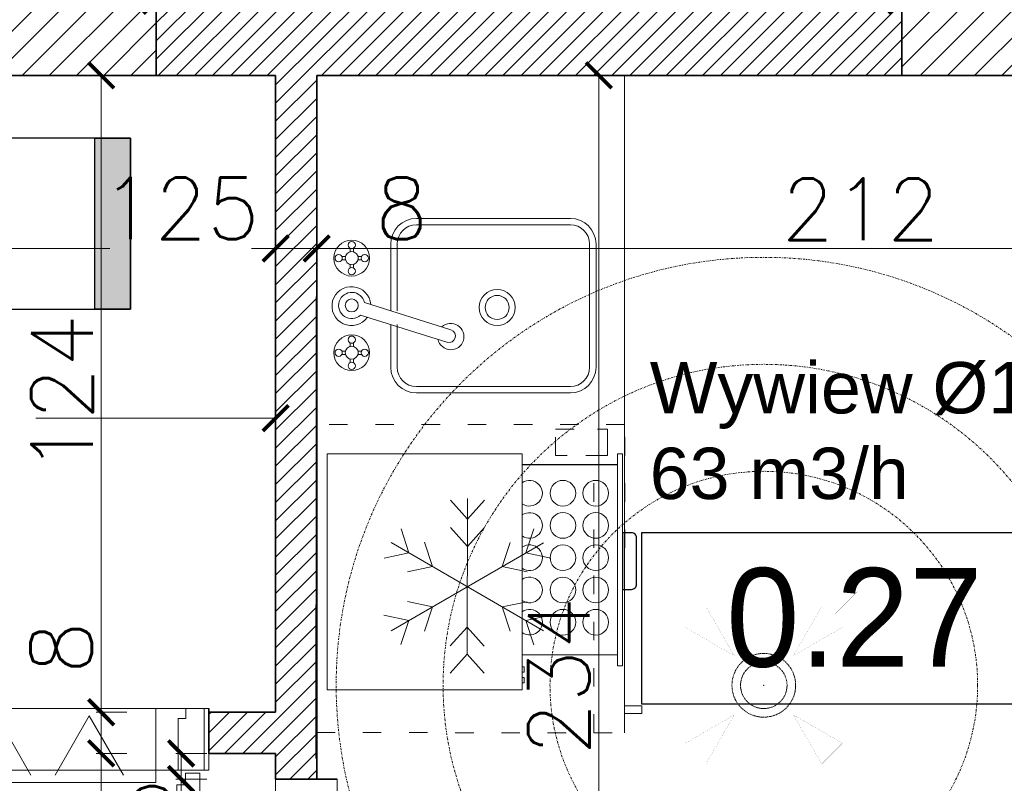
# Model space of a CAD drawing. Header units: millimetres. Extents: x -740 to 33545, y 5178 to 22494.
# Tile 150 of 256: x 9334 to 9526, y 11186 to 11334. Entities that reach past the tile are written whole.
import ezdxf
from ezdxf.lldxf.tags import DXFTag

# ---------------------------------------------------------------- set-up
doc = ezdxf.new("R2010")
doc.units = ezdxf.units.MM
doc.header["$MEASUREMENT"] = 0
for name, pattern in [('ACAD_ISO03W100', [30, 12, -18]), ('CENTERX2', [101.6, 63.5, -12.7, 12.7, -12.7]), ('DASHDOT', [1, 0.5, -0.25, 0, -0.25]), ('DIVIDE2', [0.625, 0.25, -0.125, 0, -0.125, 0, -0.125])]:
    doc.linetypes.add(name, pattern=pattern)
doc.layers.get('Defpoints').update_dxf_attribs({"color": 252})
for name, color, linetype, lineweight in [('## went', 20, 'DIVIDE2', 15), ('_IS_EKO_transfer', 5, 'Continuous', 15), ('_IS_Wywiew', 1, 'Continuous', 20), ('A_istniejące ściany', 252, 'Continuous', 35), ('A_l.przerywana', 252, 'ICAD_ISO03W100', 9), ('A_opisy', 252, 'Continuous', 15), ('A_projektowane sciany', 252, 'Continuous', 35), ('A_wyposażenie', 252, 'Continuous', 9), ('l.wypełnien', 252, 'Continuous', 5), ('wymiarowanie', 252, 'Continuous', 9)]:
    doc.layers.add(name, color=color, linetype=linetype, lineweight=lineweight)
doc.layers.add('## went NIEWID', color=51, linetype='DASHDOT', lineweight=15, plot=False)
for name, color, linetype in [('_I_EKO_PODKLAD 3', 252, 'Continuous'), ('_IS_EKO_Opis_Wentylacja', 7, 'CENTERX2'), ('NAWIEW', 5, 'Continuous'), ('stolarka', 252, 'Continuous'), ('tabelki opis', 252, 'Continuous'), ('ULTRA-GASTRO TECHNOLOGIA', 252, 'Continuous'), ('WYWIEW', 252, 'Continuous')]:
    doc.layers.add(name, color=color, linetype=linetype)
doc.styles.add('Arial', font='arial.ttf')
doc.styles.add('styl2', font='simplex.shx')
tags = doc.linetypes.add('ICAD_ISO03W100', pattern=[30, 12, -18]).pattern_tags.tags
tags[6:7] = [DXFTag(74, 4), DXFTag(75, 0), DXFTag(340, '0'), DXFTag(46, 1.0), DXFTag(50, 0.0), DXFTag(44, 0.0), DXFTag(45, 0.0)]
tags[4:5] = [DXFTag(74, 4), DXFTag(75, 0), DXFTag(340, '0'), DXFTag(46, 1.0), DXFTag(50, 0.0), DXFTag(44, 0.0), DXFTag(45, 0.0)]
doc.dimstyles.new('Skala 1-50', dxfattribs={"dimtxt": 12, "dimasz": 5, "dimexe": 1, "dimexo": 1, "dimgap": 1.5, "dimtad": 1, "dimdec": 1, "dimrnd": 0.5, "dimtxsty": 'styl2', "dimblk": 'ARCHTICK', "dimcen": 5, "dimadec": 0, "dimazin": 0, "dimtfac": 1, "dimtdec": 1, "dimtmove": 1, "dimatfit": 3, "dimldrblk": 'ARCHTICK', "dimfxl": 0, "dimlwd": -1, "dimlwe": -1, "dimarcsym": 0})

# ---------------------------------------------------------------- blocks, each defined once
blk = doc.blocks.new('A$C176D455E')
at = {"layer": '_I_EKO_PODKLAD 3', "lineweight": 9}
for p, q in [((16.24, 30.32), (12.93, 34.01)), ((16.24, 30.32), (19.55, 34.01)), ((16.24, 0), (16.24, 30.32)), ((4.85, 23.74), (3.31, 28.45)), ((16.24, 25.02), (12.93, 28.71)), ((16.24, 25.02), (19.55, 28.71)), ((27.64, 23.74), (29.17, 28.45)), ((31.11, 8.58), (1.38, 25.75)), ((1.38, 8.58), (31.11, 25.75)), ((9.44, 21.09), (7.9, 25.8)), ((23.04, 21.09), (24.58, 25.8)), ((4.85, 23.74), (0, 22.72)), ((27.64, 23.74), (32.48, 22.72)), ((9.44, 21.09), (4.59, 20.07)), ((23.04, 21.09), (27.89, 20.07)), ((9.44, 13.24), (4.59, 14.26)), ((23.04, 13.24), (27.89, 14.26)), ((4.85, 10.59), (0, 11.61)), ((9.44, 13.24), (7.9, 8.53)), ((23.04, 13.24), (24.58, 8.53)), ((27.64, 10.59), (32.48, 11.61)), ((4.85, 10.59), (3.31, 5.88)), ((27.64, 10.59), (29.17, 5.88)), ((16.24, 9.31), (12.93, 5.62)), ((16.24, 9.31), (19.55, 5.62)), ((16.24, 4.01), (12.93, 0.32)), ((16.24, 4.01), (19.55, 0.32))]:
    blk.add_line(p, q, dxfattribs=at)
blk = doc.blocks.new('A$C740E6856')
at = {"layer": '_I_EKO_PODKLAD 3', "linetype": 'ACAD_ISO03W100', "lineweight": 13, "ltscale": 0.3}
for p, q in [((9.37, 60), (9.37, 6.02)), ((0, 54.74), (3.37, 54.74))]:
    blk.add_line(p, q, dxfattribs=at)
at = {"layer": '_I_EKO_PODKLAD 3', "lineweight": 13}
for p, q in [((3.37, 56.27), (0, 56.27)), ((0, 56.27), (0, 54.74))]:
    blk.add_line(p, q, dxfattribs=at)
at = {"layer": '_I_EKO_PODKLAD 3', "linetype": 'ACAD_ISO03W100', "lineweight": 13, "ltscale": 0.3}
blk.add_lwpolyline([(3.37, 0), (63.37, 0), (63.37, 60), (3.37, 60)], close=True, dxfattribs=at)
at = {"layer": '_I_EKO_PODKLAD 3', "linetype": 'ACAD_ISO03W100', "lineweight": 13, "ltscale": 0.5}
blk.add_lwpolyline([(8.65, 0.91), (6.75, 0.91), (6.75, 6.02), (10.98, 6.02)], dxfattribs=at)
at = {"layer": '_I_EKO_PODKLAD 3', "linetype": 'ACAD_ISO03W100', "lineweight": 13, "ltscale": 0.3}
blk.add_lwpolyline([(14.61, 6.02), (16.85, 6.02), (16.85, 0.91), (11.8, 0.91)], dxfattribs=at)
at = {"layer": '_I_EKO_PODKLAD 3'}
blk.add_blockref('A$C176D455E', (17.78, 14.41), dxfattribs=at)
blk = doc.blocks.new('A$C3D2D7F2A')
at = {"layer": '_I_EKO_PODKLAD 3', "lineweight": 13}
for p, q in [((46.42, 34), (16.42, 34)), ((46.42, 32.75), (16.42, 32.75)), ((11.42, 29), (11.42, 20.67)), ((12.67, 29), (12.67, 20.67)), ((50.17, 5), (50.17, 29)), ((51.42, 5), (51.42, 29)), ((11.42, 18.01), (11.42, 5)), ((12.67, 18.01), (12.67, 5)), ((16.42, 1.25), (46.42, 1.25)), ((16.42, 0), (46.42, 0))]:
    blk.add_line(p, q, dxfattribs=at)
at = {"layer": '_I_EKO_PODKLAD 3', "linetype": 'Continuous', "lineweight": 9}
for p, q in [((3.5, 27.37), (3.5, 28.06)), ((4.13, 27.38), (4.13, 28.06)), ((2.59, 26.48), (1.91, 26.48)), ((2.6, 25.84), (1.91, 25.84)), ((5.03, 26.48), (5.72, 26.48)), ((5.04, 25.84), (5.72, 25.84)), ((3.5, 24.93), (3.5, 24.25)), ((4.13, 24.94), (4.13, 24.25)), ((22.38, 24.12), (5.52, 18.82)), ((6.29, 16.4), (23.15, 21.7)), ((3.5, 8.96), (3.5, 9.65)), ((4.13, 8.97), (4.13, 9.65)), ((2.59, 8.06), (1.91, 8.06)), ((5.03, 8.06), (5.72, 8.06)), ((2.6, 7.43), (1.91, 7.43)), ((3.5, 6.52), (3.5, 5.84)), ((4.13, 6.53), (4.13, 5.84)), ((5.04, 7.43), (5.72, 7.43))]:
    blk.add_line(p, q, dxfattribs=at)
for centre, radius in [((3.81, 26.16), 3.49), ((3.81, 28.7), 0.71), ((1.27, 26.16), 0.71), ((3.81, 26.16), 1.27), ((6.35, 26.16), 0.71), ((3.81, 23.62), 0.71), ((3.81, 16.95), 1.27), ((3.81, 7.74), 3.49), ((3.81, 10.28), 0.71), ((1.27, 7.74), 0.71), ((3.81, 7.74), 1.27), ((6.35, 7.74), 0.71), ((3.81, 5.2), 0.71)]:
    blk.add_circle(centre, radius, dxfattribs=at)
at = {"layer": '_I_EKO_PODKLAD 3', "lineweight": 9}
for radius in [3.5, 2.35]:
    blk.add_circle((32.16, 17.35), radius, dxfattribs=at)
at = {"layer": '_I_EKO_PODKLAD 3', "lineweight": 13}
for centre, radius, start, end in [((16.42, 29), 5, 90, 180), ((16.42, 29), 3.75, 90, 180), ((46.42, 29), 5, 0, 90), ((46.42, 29), 3.75, 0, 90), ((16.42, 5), 5, 180, 270), ((16.42, 5), 3.75, 180, 270), ((46.42, 5), 5, 270, 0), ((46.42, 5), 3.75, 270, 0)]:
    blk.add_arc(centre, radius, start, end, dxfattribs=at)
at = {"layer": '_I_EKO_PODKLAD 3', "linetype": 'Continuous', "lineweight": 9}
for centre, radius, start, end in [((23.13, 23.02), 2.56, 227.2248, 167.6958), ((22.77, 22.91), 1.27, 287.4603, 107.4603), ((3.75, 17.08), 3.79, 34.7933, 355.5589), ((3.81, 16.95), 2.54, 47.8034, 347.2157)]:
    blk.add_arc(centre, radius, start, end, dxfattribs=at)
blk = doc.blocks.new('A$C01022248')
at = {"layer": '_I_EKO_PODKLAD 3'}
blk.add_line((2.2, 3.74), (2.2, 22.3), dxfattribs=at)
at = {"layer": '_I_EKO_PODKLAD 3', "lineweight": 13}
blk.add_line((39.18, 3.74), (39.18, 22.3), dxfattribs=at)
for points in [[(0, 60.3), (0, 22.3), (46, 22.3), (46, 60.3)], [(41.52, 22.3), (42.54, 22.3), (42.54, 21.91), (41.52, 21.91)], [(43.59, 22.3), (44.62, 22.3), (44.62, 21.91), (43.59, 21.91)], [(0, 3.74), (41.34, 3.74), (41.31, 2.76), (0, 2.76)]]:
    blk.add_lwpolyline(points, close=True, dxfattribs=at)
at = {"layer": '_I_EKO_PODKLAD 3'}
blk.add_lwpolyline([(15.4, 2.76), (26.42, 2.76), (26.42, 1, -0.414214), (25.42, 0), (16.4, 0, -0.414214), (15.4, 1)], format="xyb", close=True, dxfattribs=at)
at = {"layer": '_I_EKO_PODKLAD 3', "lineweight": 5}
for centre in [(7.7, 14.35), (13.98, 14.35), (20.26, 14.35), (26.54, 14.35), (32.81, 14.35), (7.7, 7.95), (13.98, 7.95), (20.26, 7.95), (26.54, 7.95), (32.81, 7.95)]:
    blk.add_circle(centre, 2.5, dxfattribs=at)
for centre in [(7.7, 20.86), (13.98, 20.86), (20.26, 20.86), (26.54, 20.86), (32.81, 20.86)]:
    blk.add_arc(centre, 2.5, 144.7273, 35.2727, dxfattribs=at)
blk = doc.blocks.new('_ArchTick')
at = {"color": 0, "linetype": 'ByBlock', "const_width": 0.15}
blk.add_lwpolyline([(-0.5, -0.5), (0.5, 0.5)], dxfattribs=at)
blk = doc.blocks.new('*D1307')
at = {"layer": 'Defpoints', "color": 0}
for p in [(9384.19, 11317.05), (9392.17, 11312.74), (9392.17, 11289.82)]:
    blk.add_point(p, dxfattribs=at)
at = {"layer": 'wymiarowanie', "color": 0}
for p, q in [((9384.19, 11294.82), (9384.19, 11288.82)), ((9392.17, 11294.82), (9392.17, 11288.82)), ((9384.19, 11289.82), (9392.17, 11289.82)), ((9392.17, 11289.82), (9414.31, 11289.82))]:
    blk.add_line(p, q, dxfattribs=at)
at = {"layer": 'wymiarowanie', "color": 0, "xscale": 5, "yscale": 5, "zscale": 5, "rotation": 180}
blk.add_blockref('_ArchTick', (9384.19, 11289.82), dxfattribs=at)
at = {"layer": 'wymiarowanie', "color": 0, "xscale": 5, "yscale": 5, "zscale": 5}
blk.add_blockref('_ArchTick', (9392.17, 11289.82), dxfattribs=at)
at = {"layer": 'wymiarowanie', "color": 0, "insert": (9408.75, 11297.62), "char_height": 12, "attachment_point": 5, "style": 'styl2'}
blk.add_mtext('8', dxfattribs=at)
blk = doc.blocks.new('*D1308')
at = {"layer": 'Defpoints', "color": 0}
for p in [(9392.17, 11312.74), (9604.19, 11304.96), (9604.19, 11289.82)]:
    blk.add_point(p, dxfattribs=at)
at = {"layer": 'wymiarowanie', "color": 0}
for p, q in [((9392.17, 11294.82), (9392.17, 11288.82)), ((9604.19, 11294.82), (9604.19, 11288.82)), ((9392.17, 11289.82), (9604.19, 11289.82))]:
    blk.add_line(p, q, dxfattribs=at)
at = {"layer": 'wymiarowanie', "color": 0, "xscale": 5, "yscale": 5, "zscale": 5, "rotation": 180}
blk.add_blockref('_ArchTick', (9392.17, 11289.82), dxfattribs=at)
at = {"layer": 'wymiarowanie', "color": 0, "xscale": 5, "yscale": 5, "zscale": 5}
blk.add_blockref('_ArchTick', (9604.19, 11289.82), dxfattribs=at)
at = {"layer": 'wymiarowanie', "color": 0, "insert": (9498.18, 11297.47), "char_height": 12, "attachment_point": 5, "style": 'styl2'}
blk.add_mtext('212', dxfattribs=at)
blk = doc.blocks.new('*D1410')
at = {"layer": 'Defpoints', "color": 0}
for p in [(9189.19, 11282.28), (9384.19, 11282.28), (9384.19, 11256.78)]:
    blk.add_point(p, dxfattribs=at)
at = {"layer": 'wymiarowanie', "color": 0}
for p, q in [((9189.19, 11261.78), (9189.19, 11255.78)), ((9384.19, 11261.78), (9384.19, 11255.78)), ((9189.19, 11256.78), (9384.19, 11256.78))]:
    blk.add_line(p, q, dxfattribs=at)
at = {"layer": 'wymiarowanie', "color": 0, "xscale": 5, "yscale": 5, "zscale": 5, "rotation": 180}
blk.add_blockref('_ArchTick', (9189.19, 11256.78), dxfattribs=at)
at = {"layer": 'wymiarowanie', "color": 0, "xscale": 5, "yscale": 5, "zscale": 5}
blk.add_blockref('_ArchTick', (9384.19, 11256.78), dxfattribs=at)
at = {"layer": 'wymiarowanie', "color": 0, "insert": (9286.69, 11264.58), "char_height": 12, "attachment_point": 5, "style": 'styl2'}
blk.add_mtext('195', dxfattribs=at)
blk = doc.blocks.new('*D2254')
at = {"layer": 'Defpoints', "color": 0}
for p in [(9449.19, 11323.52), (9447.18, 11089.52), (9449.19, 11089.52)]:
    blk.add_point(p, dxfattribs=at)
at = {"layer": 'wymiarowanie', "color": 0}
for p, q in [((9448.19, 11323.52), (9446.18, 11323.52)), ((9447.18, 11323.52), (9447.18, 11089.52)), ((9448.19, 11089.52), (9446.18, 11089.52))]:
    blk.add_line(p, q, dxfattribs=at)
at = {"layer": 'wymiarowanie', "color": 0, "xscale": 5, "yscale": 5, "zscale": 5}
for p, rotation in [((9447.18, 11323.52), 90), ((9447.18, 11089.52), 270)]:
    blk.add_blockref('_ArchTick', p, dxfattribs=dict(at, rotation=rotation))
at = {"layer": 'wymiarowanie', "color": 0, "insert": (9439.38, 11206.52), "char_height": 12, "attachment_point": 5, "rotation": 90, "style": 'styl2'}
blk.add_mtext('234', dxfattribs=at)
blk = doc.blocks.new('*D2259')
at = {"layer": 'Defpoints', "color": 0}
for p in [(9336.74, 11323.52), (9350.2, 11199.52), (9371.11, 11199.52)]:
    blk.add_point(p, dxfattribs=at)
at = {"layer": 'wymiarowanie', "color": 0}
for p, q in [((9345.2, 11323.52), (9351.2, 11323.52)), ((9350.2, 11323.52), (9350.2, 11199.52)), ((9355.2, 11199.52), (9349.2, 11199.52))]:
    blk.add_line(p, q, dxfattribs=at)
at = {"layer": 'wymiarowanie', "color": 0, "xscale": 5, "yscale": 5, "zscale": 5}
for p, rotation in [((9350.2, 11323.52), 90), ((9350.2, 11199.52), 270)]:
    blk.add_blockref('_ArchTick', p, dxfattribs=dict(at, rotation=rotation))
at = {"layer": 'wymiarowanie', "color": 0, "insert": (9342.55, 11261.52), "char_height": 12, "attachment_point": 5, "rotation": 90, "style": 'styl2'}
blk.add_mtext('124', dxfattribs=at)
blk = doc.blocks.new('*D2260')
at = {"layer": 'Defpoints', "color": 0}
for p in [(9371.11, 11199.52), (9350.2, 11191.52), (9383.33, 11191.52)]:
    blk.add_point(p, dxfattribs=at)
at = {"layer": 'wymiarowanie', "color": 0}
for p, q in [((9350.2, 11199.52), (9350.2, 11217.62)), ((9355.2, 11199.52), (9349.2, 11199.52)), ((9350.2, 11199.52), (9350.2, 11191.52)), ((9355.2, 11191.52), (9349.2, 11191.52))]:
    blk.add_line(p, q, dxfattribs=at)
at = {"layer": 'wymiarowanie', "color": 0, "xscale": 5, "yscale": 5, "zscale": 5}
for p, rotation in [((9350.2, 11199.52), 90), ((9350.2, 11191.52), 270)]:
    blk.add_blockref('_ArchTick', p, dxfattribs=dict(at, rotation=rotation))
at = {"layer": 'wymiarowanie', "color": 0, "insert": (9342.4, 11212.07), "char_height": 12, "attachment_point": 5, "rotation": 90, "style": 'styl2'}
blk.add_mtext('8', dxfattribs=at)
blk = doc.blocks.new('*D2261')
at = {"layer": 'Defpoints', "color": 0}
for p in [(9383.33, 11191.52), (9350.2, 10833.52), (9384.19, 10833.52)]:
    blk.add_point(p, dxfattribs=at)
at = {"layer": 'wymiarowanie', "color": 0}
for p, q in [((9355.2, 11191.52), (9349.2, 11191.52)), ((9350.2, 11191.52), (9350.2, 10833.52)), ((9355.2, 10833.52), (9349.2, 10833.52))]:
    blk.add_line(p, q, dxfattribs=at)
at = {"layer": 'wymiarowanie', "color": 0, "xscale": 5, "yscale": 5, "zscale": 5}
for p, rotation in [((9350.2, 11191.52), 90), ((9350.2, 10833.52), 270)]:
    blk.add_blockref('_ArchTick', p, dxfattribs=dict(at, rotation=rotation))
at = {"layer": 'wymiarowanie', "color": 0, "insert": (9341.53, 10980.79), "char_height": 12, "attachment_point": 5, "rotation": 90, "style": 'styl2'}
blk.add_mtext('358', dxfattribs=at)
blk = doc.blocks.new('*D2530')
at = {"layer": 'Defpoints', "color": 0}
for p in [(9259.19, 11303.52), (9384.19, 11302.65), (9384.19, 11289.82)]:
    blk.add_point(p, dxfattribs=at)
at = {"layer": 'wymiarowanie', "color": 0}
for p, q in [((9259.19, 11294.82), (9259.19, 11288.82)), ((9384.19, 11294.82), (9384.19, 11288.82)), ((9259.19, 11289.82), (9351.86, 11289.82)), ((9384.19, 11289.82), (9379.5, 11289.82))]:
    blk.add_line(p, q, dxfattribs=at)
at = {"layer": 'wymiarowanie', "color": 0, "xscale": 5, "yscale": 5, "zscale": 5, "rotation": 180}
blk.add_blockref('_ArchTick', (9259.19, 11289.82), dxfattribs=at)
at = {"layer": 'wymiarowanie', "color": 0, "xscale": 5, "yscale": 5, "zscale": 5}
blk.add_blockref('_ArchTick', (9384.19, 11289.82), dxfattribs=at)
at = {"layer": 'wymiarowanie', "color": 0, "insert": (9365.68, 11297.62), "char_height": 12, "attachment_point": 5, "style": 'styl2'}
blk.add_mtext('125', dxfattribs=at)
blk = doc.blocks.new('*D2531')
at = {"layer": 'Defpoints', "color": 0}
for p in [(9506.19, 11338.06), (9360.94, 11323.52), (9506.19, 11323.52)]:
    blk.add_point(p, dxfattribs=at)
at = {"layer": 'wymiarowanie', "color": 0}
for p, q in [((9360.94, 11333.06), (9360.94, 11339.06)), ((9360.94, 11338.06), (9506.19, 11338.06)), ((9506.19, 11333.06), (9506.19, 11339.06))]:
    blk.add_line(p, q, dxfattribs=at)
at = {"layer": 'wymiarowanie', "color": 0, "xscale": 5, "yscale": 5, "zscale": 5, "rotation": 180}
blk.add_blockref('_ArchTick', (9360.94, 11338.06), dxfattribs=at)
at = {"layer": 'wymiarowanie', "color": 0, "xscale": 5, "yscale": 5, "zscale": 5}
blk.add_blockref('_ArchTick', (9506.19, 11338.06), dxfattribs=at)
at = {"layer": 'wymiarowanie', "color": 0, "insert": (9433.56, 11345.86), "char_height": 12, "attachment_point": 5, "style": 'styl2'}
blk.add_mtext('145', dxfattribs=at)
blk = doc.blocks.new('*D2721')
at = {"layer": 'Defpoints', "color": 0}
for p in [(9365.76, 11186.52), (9384.19, 11186.52), (9388.02, 11094.52)]:
    blk.add_point(p, dxfattribs=at)
at = {"layer": 'wymiarowanie', "color": 0}
for p, q in [((9370.76, 11186.52), (9364.76, 11186.52)), ((9365.76, 11186.52), (9365.76, 11128.86)), ((9365.76, 11094.52), (9365.76, 11108.78)), ((9370.76, 11094.52), (9364.76, 11094.52))]:
    blk.add_line(p, q, dxfattribs=at)
at = {"layer": 'wymiarowanie', "color": 0, "xscale": 5, "yscale": 5, "zscale": 5}
for p, rotation in [((9365.76, 11186.52), 90), ((9365.76, 11094.52), 270)]:
    blk.add_blockref('_ArchTick', p, dxfattribs=dict(at, rotation=rotation))
at = {"layer": 'wymiarowanie', "color": 0, "insert": (9358.02, 11118.82), "char_height": 12, "attachment_point": 5, "rotation": 90, "style": 'styl2'}
blk.add_mtext('92', dxfattribs=at)
blk = doc.blocks.new('*D2722')
at = {"layer": 'Defpoints', "color": 0}
for p in [(9365.76, 11191.52), (9383.33, 11191.52), (9384.19, 11186.52)]:
    blk.add_point(p, dxfattribs=at)
at = {"layer": 'wymiarowanie', "color": 0}
for p, q in [((9370.76, 11191.52), (9364.76, 11191.52)), ((9365.76, 11186.52), (9365.76, 11191.52)), ((9370.76, 11186.52), (9364.76, 11186.52))]:
    blk.add_line(p, q, dxfattribs=at)
at = {"layer": 'wymiarowanie', "color": 0, "xscale": 5, "yscale": 5, "zscale": 5}
for p, rotation in [((9365.76, 11191.52), 90), ((9365.76, 11186.52), 270)]:
    blk.add_blockref('_ArchTick', p, dxfattribs=dict(at, rotation=rotation))
at = {"layer": 'wymiarowanie', "color": 0, "insert": (9358.11, 11181.5), "char_height": 12, "attachment_point": 5, "rotation": 90, "style": 'styl2'}
blk.add_mtext('5', dxfattribs=at)
blk = doc.blocks.new('FILL_245')
at = {"color": 1, "linetype": 'Continuous', "const_width": 0.018}
blk.add_lwpolyline([(-42321.15, 289.36), (-42313.9, 301.91), (-42308.6, 296.6)], close=True, dxfattribs=at)
blk = doc.blocks.new('FILL_244')
at = {"color": 1, "linetype": 'Continuous', "const_width": 0.018}
blk.add_lwpolyline([(-42321.15, 274.23), (-42308.6, 266.98), (-42313.9, 261.68)], close=True, dxfattribs=at)
blk = doc.blocks.new('FILL_246')
at = {"color": 1, "linetype": 'Continuous', "const_width": 0.018}
blk.add_lwpolyline([(-42336.28, 274.23), (-42348.83, 266.98), (-42343.52, 261.68)], close=True, dxfattribs=at)
blk = doc.blocks.new('FILL_243')
at = {"color": 1, "linetype": 'Continuous', "const_width": 0.018}
blk.add_lwpolyline([(-42336.28, 289.36), (-42343.52, 301.91), (-42348.83, 296.6)], close=True, dxfattribs=at)
blk = doc.blocks.new('A$C06D629D9')
blk.add_point((0, 0))
at = {"color": 3}
blk.add_point((0, 0), dxfattribs=at)
at = {"layer": 'NAWIEW', "color": 1, "linetype": 'Continuous', "const_width": 0.018}
for points in [[(-23.94, 23.94), (-17.46, 17.46)], [(23.94, 23.94), (17.46, 17.46)], [(-14.81, 20.11), (-20.11, 14.81)], [(-14.81, 20.11), (-20.11, 14.81)], [(-7.57, 7.57), (-14.81, 20.11)], [(-7.57, 7.57), (-14.81, 20.11)], [(7.57, 7.57), (14.81, 20.11)], [(7.57, 7.57), (14.81, 20.11)], [(14.81, 20.11), (20.11, 14.81)], [(14.81, 20.11), (20.11, 14.81)], [(-20.11, 14.81), (-7.57, 7.57)], [(20.11, 14.81), (7.57, 7.57)], [(-7.57, -7.57), (-20.11, -14.81)], [(-7.57, -7.57), (-20.11, -14.81)], [(-14.81, -20.11), (-7.57, -7.57)], [(7.57, -7.57), (20.11, -14.81)], [(7.57, -7.57), (20.11, -14.81)], [(14.81, -20.11), (7.57, -7.57)], [(-20.11, -14.81), (-14.81, -20.11)], [(-20.11, -14.81), (-14.81, -20.11)], [(20.11, -14.81), (14.81, -20.11)], [(20.11, -14.81), (14.81, -20.11)], [(-23.94, -23.94), (-17.46, -17.46)], [(23.94, -23.94), (17.46, -17.46)]]:
    blk.add_lwpolyline(points, dxfattribs=at)
at = {"layer": 'WYWIEW', "color": 10, "linetype": 'Continuous', "const_width": 0.018}
for points in [[(-7.57, 7.57), (-7.57, 7.57)], [(7.57, 7.57), (7.57, 7.57)], [(-7.57, -7.57), (-7.57, -7.57)], [(7.57, -7.57), (7.57, -7.57)]]:
    blk.add_lwpolyline(points, dxfattribs=at)
at = {"layer": 'NAWIEW', "extrusion": (0, 0, -1), "zscale": -1}
for name in ['FILL_245', 'FILL_243', 'FILL_244', 'FILL_246']:
    blk.add_blockref(name, (42328.71, -281.79), dxfattribs=at)
blk = doc.blocks.new('heether5')
at = {"layer": '## went', "color": 1}
for radius in [7.45, 5.44]:
    blk.add_circle((341463.05, 163171.59), radius, dxfattribs=at)
at = {"layer": '## went NIEWID'}
for radius in [100, 75, 50]:
    blk.add_circle((341463.05, 163171.59), radius, dxfattribs=at)
at = {"layer": '## went', "xscale": 0.9144000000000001, "yscale": 0.9144000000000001, "zscale": 0.9144000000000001}
blk.add_blockref('A$C06D629D9', (341463.05, 163171.59), dxfattribs=at)

msp = doc.modelspace()

# ---------------------------------------------------------------- hatches: boundary and pattern name
at = {"layer": 'l.wypełnien'}
h = msp.add_hatch(dxfattribs=at)
h.set_pattern_fill('ANSI31', color=256, scale=30, style=0)
edge = h.paths.add_edge_path()
edge.add_line((8932.19, 10920.7), (8932.19, 10978.67))
edge.add_line((8932.19, 10978.67), (8932.19, 11023.17))
edge.add_line((8932.19, 11023.17), (8932.19, 11086.55))
edge.add_line((8932.19, 11086.55), (8932.19, 11090.05))
edge.add_line((8932.19, 11090.05), (8887.19, 11090.05))
edge.add_line((8887.19, 11090.05), (8887.19, 10920.7))
edge.add_line((8887.19, 10920.7), (8932.19, 10920.7))
h.paths.add_polyline_path([(9644.52, 11095.63), (9645.19, 11095.63), (9645.19, 11322.32), (9879.19, 11322.32), (9879.19, 11234.32), (9924.19, 11234.32), (9924.19, 11368.7), (9592.09, 11368.7), (9506.19, 11368.7), (9506.19, 11323.52), (9604.19, 11323.52), (9604.19, 11095.63)])
h.paths.add_polyline_path([(8887.19, 10686.04), (8932.19, 10686.04), (8932.19, 10794.52), (9246.19, 10794.52), (9246.19, 10833.52), (9259.19, 10833.52), (9259.19, 10907.02), (9235.19, 10907.02), (9235.19, 10833.52), (8932.19, 10833.52), (8932.19, 10920.7), (8887.19, 10920.7)])
h.paths.add_polyline_path([(8975.77, 11323.52), (9235.19, 11323.52), (9259.19, 11323.52), (9360.94, 11323.52), (9360.94, 11368.7), (8975.77, 11368.7)])
h.paths.add_polyline_path([(8887.19, 11368.7), (8887.19, 11236.3), (8907.93, 11236.3), (8932.19, 11236.3), (8932.19, 11323.52), (8975.77, 11323.52), (8975.77, 11368.7)])
h.paths.add_polyline_path([(9604.19, 11095.63), (9644.52, 11095.63), (9644.52, 11090.06), (9645.19, 11090.06), (9645.19, 11005.43), (9612.19, 11005.43), (9612.19, 11018.43), (9604.19, 11018.43)])
h.paths.add_polyline_path([(9924.19, 11095.63), (9924.19, 11158.89), (9879.19, 11158.89), (9879.19, 11095.63)])
h.paths.add_polyline_path([(9246.19, 10833.52), (9246.19, 10794.52), (9266.19, 10794.52), (9266.19, 10833.52)])
h.paths.add_polyline_path([(9879.19, 11078.49), (9924.19, 11078.59), (9924.19, 11095.63), (9879.19, 11095.63)])
h.paths.add_polyline_path([(9259.19, 10907.02), (9259.19, 10927.02), (9250.18, 10927.02), (9235.19, 10927.02), (9235.19, 10907.02)])
h.paths.add_polyline_path([(9235.19, 11072.32), (9235.19, 11052.32), (9259.19, 11052.32), (9259.19, 11072.32)])
h.paths.add_polyline_path([(9235.19, 11029.02), (9250.18, 11029.02), (9259.19, 11029.02), (9259.19, 11035.15), (9259.19, 11049.02), (9235.19, 11049.02)])
h.paths.add_polyline_path([(9235.19, 11323.52), (9235.19, 11303.52), (9259.19, 11303.52), (9259.19, 11323.52)])
h.paths.add_polyline_path([(9235.19, 11186.92), (9259.19, 11186.92), (9259.19, 11186.92), (9259.19, 11191.52), (9259.19, 11199.52), (9259.19, 11199.52), (9235.19, 11199.52), (9235.19, 11191.52)])
h.paths.add_polyline_path([(9235.19, 11174.32), (9247.19, 11174.32), (9259.19, 11174.32), (9259.19, 11174.32), (9259.19, 11186.92), (9259.19, 11186.92), (9235.19, 11186.92), (9235.19, 11174.32)])
h.paths.add_polyline_path([(9259.19, 11049.02), (9259.19, 11051.92), (9259.19, 11052.32), (9235.19, 11052.32), (9235.19, 11049.02), (9259.19, 11049.02)])
h = msp.add_hatch(dxfattribs=at)
h.set_pattern_fill('ANSI31', color=256, scale=20, style=0)
h.paths.add_polyline_path([(9360.94, 11323.52), (9360.94, 11368.7), (9502.09, 11368.7), (9506.19, 11368.7), (9506.19, 11323.52), (9392.19, 11323.52), (9392.19, 11310.52), (9392.19, 11186.52), (9384.19, 11186.52), (9384.19, 11191.52), (9371.19, 11191.52), (9371.19, 11199.52), (9384.19, 11199.52), (9384.19, 11323.52)])
h.paths.add_polyline_path([(9181.19, 11191.52), (9235.19, 11191.52), (9235.19, 11199.52), (9189.19, 11199.52), (9189.19, 11323.52), (9181.19, 11323.52), (9181.19, 11191.52)])
h.paths.add_polyline_path([(9259.19, 11191.52), (9269.19, 11191.52), (9269.19, 11199.52), (9259.19, 11199.52)])
at = {"layer": 'tabelki opis'}
msp.add_hatch(color=256, dxfattribs=at).paths.add_polyline_path([(9355.93, 11278.02), (9355.93, 11311.28), (9348.97, 11311.28), (9348.97, 11278.02)])

# ---------------------------------------------------------------- linework, layer by layer
at = {"layer": '_IS_EKO_transfer', "color": 5, "lineweight": 15, "ltscale": 5}
for p, q in [((9336.5, 11187.3), (9329.85, 11198.82)), ((9341.23, 11187.3), (9347.88, 11198.82)), ((9354.53, 11187.3), (9347.88, 11198.82))]:
    msp.add_line(p, q, dxfattribs=at)
msp.add_lwpolyline([(9279.55, 11185.86), (9360.82, 11185.86), (9360.82, 11200.26), (9279.55, 11200.26)], close=True, dxfattribs=at)
at = {"layer": 'A_istniejące ściany'}
for points in [[(9360.94, 11323.52), (9360.94, 11368.7)], [(9506.19, 11368.7), (9506.19, 11323.52)], [(9259.19, 11323.52), (9360.94, 11323.52)], [(9506.19, 11323.52), (9604.19, 11323.52)]]:
    msp.add_lwpolyline(points, dxfattribs=at)
at = {"layer": 'A_l.przerywana', "ltscale": 0.3}
for points in [[(9371.19, 11188.26), (9371.19, 11200.26), (9269.19, 11200.26), (9269.19, 11188.26)], [(9384.19, 11094.52), (9396.19, 11094.52), (9396.19, 11186.52), (9384.19, 11186.52)]]:
    msp.add_lwpolyline(points, close=True, dxfattribs=at)
at = {"layer": 'A_projektowane sciany'}
for p, q in [((9384.19, 11199.52), (9384.19, 11323.52)), ((9392.19, 11186.52), (9392.19, 11323.52)), ((9392.11, 11190.52), (9392.19, 11310.52)), ((9371.11, 11199.52), (9384.19, 11199.52)), ((9371.19, 11200.26), (9371.19, 11191.52)), ((9371.11, 11191.52), (9384.19, 11191.52)), ((9384.19, 11186.52), (9384.19, 11191.52)), ((9396.19, 11186.52), (9384.19, 11186.52))]:
    msp.add_line(p, q, dxfattribs=at)
at = {"layer": 'A_projektowane sciany', "ltscale": 0.3}
for points in [[(9384.19, 11323.52), (9360.94, 11323.52)], [(9506.19, 11323.52), (9392.19, 11323.52)]]:
    msp.add_lwpolyline(points, dxfattribs=at)
at = {"layer": 'A_wyposażenie'}
msp.add_lwpolyline([(9452.19, 11195.52), (9452.19, 11323.52)], dxfattribs=at)
at = {"layer": 'stolarka', "lineweight": 9}
msp.add_lwpolyline([(9366.65, 11187.68), (9369.44, 11187.68), (9369.44, 11091.91), (9367.93, 11091.93), (9367.75, 11093.07), (9364.91, 11093.07), (9364.91, 11185.38), (9366.65, 11185.38), (9366.65, 11187.68)], dxfattribs=at)
at = {"layer": 'stolarka', "linetype": 'ICAD_ISO03W100', "lineweight": 13, "ltscale": 0.3}
msp.add_arc((9369.44, 11187.68), 95.77, 180.0003, 270.0531, dxfattribs=at)
at = {"layer": 'tabelki opis'}
for points in [[(9355.93, 11311.28), (9272.77, 11311.28), (9272.77, 11278.02), (9355.93, 11278.02), (9355.93, 11311.28)], [(9538.65, 11234.46), (9455.49, 11234.46), (9455.49, 11201.19), (9538.65, 11201.19), (9538.65, 11234.46)]]:
    msp.add_lwpolyline(points, dxfattribs=at)
msp.add_lwpolyline([(9355.93, 11278.02), (9348.97, 11278.02), (9348.97, 11311.28), (9355.93, 11311.28)], close=True, dxfattribs=at)
at = {"layer": 'ULTRA-GASTRO TECHNOLOGIA', "linetype": 'Continuous', "lineweight": 13}
msp.add_lwpolyline([(9365.19, 11198.28), (9366.7, 11198.28), (9366.7, 11200.26), (9370.24, 11200.26), (9370.24, 11188.26), (9365.19, 11188.26), (9365.19, 11198.28)], dxfattribs=at)

# ---------------------------------------------------------------- block references
at = {"layer": '_IS_Wywiew', "xscale": 0.833333, "yscale": 0.833333, "zscale": 0.833333}
msp.add_blockref('heether5', (-275073.11, -124771.5), dxfattribs=at)
at = {"layer": 'A_wyposażenie'}
for name, p, xscale, rotation in [('A$C3D2D7F2A', (9395.2, 11295.69), -0.9999999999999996, 180), ('A$C01022248', (9454.52, 11249.87), -1, 90.00000000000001)]:
    msp.add_blockref(name, p, dxfattribs=dict(at, xscale=xscale, rotation=rotation))
at = {"layer": 'A_wyposażenie', "rotation": 179.9616557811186}
msp.add_blockref('A$C740E6856', (9455.59, 11255.52), dxfattribs=at)

# ---------------------------------------------------------------- texts
at = {"layer": '_IS_EKO_Opis_Wentylacja', "insert": (9457.1, 11267.71), "char_height": 10, "width": 108.1234, "attachment_point": 1, "style": 'Arial'}
msp.add_mtext('Wywiew %%C125\\P63 m3/h', dxfattribs=at)
at = {"layer": 'tabelki opis', "insert": (9471.99, 11227.59), "char_height": 19.2, "width": 56.7, "attachment_point": 1}
msp.add_mtext('{\\fCentury Gothic|b0|i0|c238|p34;0.27}', dxfattribs=at)

# ---------------------------------------------------------------- dimensions: what is measured, and where the dimension line sits
at = {"layer": 'wymiarowanie'}
for base, p1, p2, picture, middle in [((9506.1855, 11338.0639), (9360.9388, 11323.5229), (9506.1855, 11323.5229), '*D2531', (9433.5621, 11345.8639)), ((9604.19, 11289.82), (9392.17, 11312.74), (9604.19, 11304.96), '*D1308', (9498.18, 11297.47))]:
    dim = msp.add_linear_dim(base=base, p1=p1, p2=p2, dimstyle='Skala 1-50', dxfattribs=at)
    dim.commit()
    dim.dimension.update_dxf_attribs({"geometry": picture, "text_midpoint": middle})
dim = msp.add_linear_dim(base=(9447.18, 11089.52), p1=(9449.19, 11323.52), p2=(9449.19, 11089.52), angle=90, dimstyle='Skala 1-50', dxfattribs=at)
dim.commit()
dim.dimension.update_dxf_attribs({"geometry": '*D2254', "text_midpoint": (9439.38, 11206.52)})
for base, p1, p2, picture, middle in [((9392.17, 11289.82), (9384.19, 11317.05), (9392.17, 11312.74), '*D1307', (9408.75, 11289.82)), ((9384.19, 11289.82), (9259.19, 11303.52), (9384.19, 11302.65), '*D2530', (9365.68, 11289.82))]:
    dim = msp.add_linear_dim(base=base, p1=p1, p2=p2, dimstyle='Skala 1-50', dxfattribs=at)
    dim.commit()
    dim.dimension.update_dxf_attribs({"geometry": picture, "text_midpoint": middle, "dimtype": 160})
for base, p1, p2, picture, middle in [((9350.2, 10833.52), (9383.33, 11191.52), (9384.19, 10833.52), '*D2261', (9349.33, 10980.79)), ((9365.76, 11191.52), (9384.19, 11186.52), (9383.33, 11191.52), '*D2722', (9365.76, 11181.5)), ((9365.76, 11186.52), (9388.02, 11094.52), (9384.19, 11186.52), '*D2721', (9365.82, 11118.82))]:
    dim = msp.add_linear_dim(base=base, p1=p1, p2=p2, angle=90, dimstyle='Skala 1-50', dxfattribs=at)
    dim.commit()
    dim.dimension.update_dxf_attribs({"geometry": picture, "text_midpoint": middle, "dimtype": 160})

# ---------------------------------------------------------------- next in the draw order: texts
at = {"layer": 'A_opisy', "ltscale": 0.3, "insert": (9320.19, 11233.05), "char_height": 8, "width": 26, "attachment_point": 5, "rotation": 90, "bg_fill": 2}
msp.add_mtext('\\pi3.19200;{\\fCentury Gothic|b0|i0|c238|p0;90}\\P{\\fCentury Gothic|b0|i0|c238|p0;200}', dxfattribs=at)

# ---------------------------------------------------------------- next in the draw order: dimensions: what is measured, and where the dimension line sits
at = {"layer": 'wymiarowanie'}
dim = msp.add_linear_dim(base=(9350.2, 11199.52), p1=(9336.74, 11323.52), p2=(9371.11, 11199.52), angle=90, dimstyle='Skala 1-50', dxfattribs=at)
dim.commit()
dim.dimension.update_dxf_attribs({"geometry": '*D2259', "text_midpoint": (9342.55, 11261.52)})
dim = msp.add_linear_dim(base=(9384.19, 11256.78), p1=(9189.19, 11282.28), p2=(9384.19, 11282.28), dimstyle='Skala 1-50', dxfattribs=at)
dim.commit()
dim.dimension.update_dxf_attribs({"geometry": '*D1410', "text_midpoint": (9286.69, 11264.58)})
dim = msp.add_linear_dim(base=(9350.2, 11191.52), p1=(9371.11, 11199.52), p2=(9383.33, 11191.52), angle=90, dimstyle='Skala 1-50', dxfattribs=at)
dim.commit()
dim.dimension.update_dxf_attribs({"geometry": '*D2260', "text_midpoint": (9350.2, 11212.07), "dimtype": 160})

# ---------------------------------------------------------------- next in the draw order: texts
at = {"layer": 'A_opisy', "ltscale": 0.3, "insert": (9320.44, 11251.93), "char_height": 8, "width": 26, "attachment_point": 5, "bg_fill": 2}
msp.add_mtext('{\\fCentury Gothic|b0|i0|c238|p0;D4}', dxfattribs=at)

doc.saveas('drawing.dxf')
